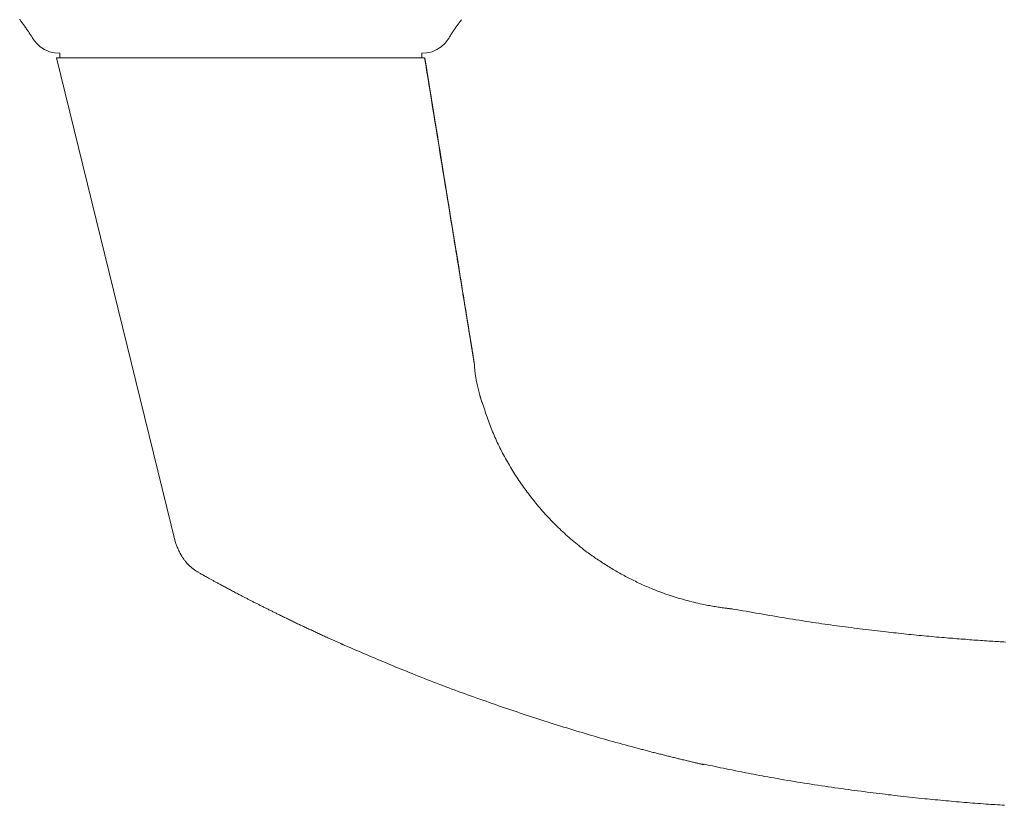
# Paper-space layout 'AD-02 DETAL MONTAŻU DRZWI' of a CAD drawing. Header units: millimetres. Extents: x 0 to 594, y 0 to 550.
# Tile 84 of 99: x 214 to 227, y 465 to 475. Entities that reach past the tile are written whole.
import ezdxf
from ezdxf.xclip import XClip

# ---------------------------------------------------------------- set-up
doc = ezdxf.new("R2010")
doc.units = ezdxf.units.MM
doc.header["$MEASUREMENT"] = 0
doc.header["$XCLIPFRAME"] = 0
doc.layers.add('A_stolarka_Nr_pióra__10', color=7, linetype='Continuous', lineweight=13, true_color=0x4b4b4b)

# ---------------------------------------------------------------- blocks, each defined once
blk = doc.blocks.new('Rysunek_1_1', base_point=(-46422.798, -26825.258))
at = {"layer": 'A_stolarka_Nr_pióra__10', "color": 251, "linetype": 'Continuous', "lineweight": 13, "ltscale": 0.2, "true_color": 0x4b4b4b}
for p, q in [((214.13, 475.266), (214.141, 475.254)), ((214.306, 475.01), (214.348, 474.955)), ((214.348, 474.955), (214.398, 474.909)), ((219.625, 474.909), (219.675, 474.956)), ((219.675, 474.956), (219.716, 475.01)), ((214.398, 474.909), (214.455, 474.872)), ((214.455, 474.872), (214.517, 474.845)), ((214.517, 474.845), (214.584, 474.829)), ((214.584, 474.829), (214.652, 474.824)), ((214.652, 474.824), (214.652, 474.764)), ((219.372, 474.824), (219.439, 474.829)), ((219.372, 474.764), (219.372, 474.825)), ((219.439, 474.829), (219.506, 474.845)), ((219.506, 474.845), (219.568, 474.872)), ((219.568, 474.872), (219.625, 474.909)), ((214.611, 474.764), (216.163, 468.443)), ((219.409, 474.764), (214.611, 474.764)), ((220.032, 470.937), (220.057, 470.783)), ((223.026, 465.558), (223.032, 465.557)), ((223.032, 465.557), (223.037, 465.556)), ((223.047, 465.558), (223.052, 465.557)), ((223.037, 465.556), (223.043, 465.554)), ((223.043, 465.554), (223.049, 465.553))]:
    blk.add_line(p, q, dxfattribs=at)
at = {"layer": 'A_stolarka_Nr_pióra__10', "color": 251, "linetype": 'Continuous', "lineweight": 13, "ltscale": 0.2, "true_color": 0x4b4b4b, "flags": 128}
for points in [[(214.141, 475.254), (214.147, 475.244), (214.153, 475.236), (214.159, 475.227), (214.165, 475.219), (214.172, 475.21), (214.178, 475.201), (214.185, 475.191), (214.192, 475.182), (214.199, 475.172), (214.207, 475.161), (214.214, 475.15), (214.221, 475.14), (214.229, 475.129), (214.237, 475.117), (214.244, 475.108), (214.25, 475.099), (214.256, 475.089), (214.263, 475.08), (214.269, 475.07), (214.275, 475.061), (214.281, 475.051), (214.287, 475.042), (214.293, 475.032), (214.299, 475.022), (214.305, 475.012)], [(219.717, 475.009), (219.723, 475.019), (219.729, 475.029), (219.735, 475.039), (219.741, 475.049), (219.747, 475.058), (219.753, 475.068), (219.76, 475.078), (219.766, 475.088), (219.772, 475.097), (219.779, 475.107), (219.785, 475.117), (219.792, 475.126), (219.798, 475.136), (219.805, 475.145), (219.811, 475.155), (219.818, 475.164), (219.824, 475.173), (219.831, 475.182), (219.837, 475.191), (219.844, 475.2), (219.851, 475.21), (219.857, 475.218), (219.863, 475.227), (219.869, 475.235), (219.876, 475.244), (219.883, 475.253), (219.89, 475.262)], [(220.056, 470.783), (220.053, 470.8), (220.051, 470.818), (220.048, 470.835), (220.045, 470.852), (220.042, 470.869), (220.04, 470.886), (220.037, 470.903), (220.034, 470.92), (220.031, 470.937), (220.028, 470.954), (220.026, 470.972), (220.023, 470.989), (220.016, 471.032), (220.009, 471.076), (220.002, 471.119), (219.994, 471.163), (219.987, 471.206), (219.98, 471.25), (219.973, 471.293), (219.966, 471.337), (219.959, 471.38), (219.952, 471.424), (219.945, 471.468), (219.938, 471.511), (219.931, 471.555), (219.924, 471.598), (219.917, 471.642), (219.909, 471.685), (219.902, 471.729), (219.895, 471.772), (219.888, 471.816), (219.881, 471.859), (219.874, 471.903), (219.867, 471.946), (219.86, 471.99), (219.853, 472.034), (219.849, 472.055), (219.846, 472.077), (219.842, 472.099), (219.839, 472.121), (219.835, 472.142), (219.832, 472.164), (219.828, 472.186), (219.824, 472.208), (219.821, 472.229), (219.817, 472.251), (219.814, 472.273), (219.81, 472.295), (219.807, 472.317), (219.803, 472.338), (219.8, 472.36), (219.796, 472.382), (219.793, 472.404), (219.789, 472.425), (219.786, 472.447), (219.782, 472.469), (219.778, 472.491), (219.775, 472.512), (219.771, 472.534), (219.768, 472.556), (219.753, 472.648), (219.738, 472.74), (219.723, 472.832), (219.708, 472.924), (219.693, 473.016), (219.678, 473.108), (219.663, 473.2), (219.648, 473.292), (219.633, 473.384), (219.618, 473.476), (219.603, 473.568), (219.588, 473.66), (219.573, 473.752), (219.559, 473.844), (219.544, 473.936), (219.529, 474.028), (219.514, 474.12), (219.499, 474.212), (219.484, 474.304), (219.469, 474.396), (219.454, 474.488), (219.439, 474.58), (219.424, 474.672), (219.409, 474.764)], [(220.04, 470.886), (220.038, 470.9), (220.036, 470.915), (220.034, 470.929), (220.031, 470.943), (220.029, 470.957), (220.027, 470.971), (220.024, 470.985), (220.022, 470.999), (220.007, 471.093), (219.992, 471.187), (219.976, 471.281), (219.961, 471.375), (219.946, 471.468), (219.931, 471.562), (219.916, 471.656), (219.9, 471.75), (219.885, 471.843), (219.87, 471.937), (219.855, 472.031), (219.84, 472.125), (219.824, 472.219), (219.809, 472.312), (219.794, 472.406), (219.779, 472.5), (219.764, 472.594), (219.748, 472.687), (219.733, 472.781), (219.718, 472.875), (219.703, 472.969), (219.687, 473.062), (219.672, 473.156), (219.657, 473.25), (219.647, 473.313), (219.637, 473.376), (219.626, 473.439), (219.616, 473.502), (219.606, 473.566), (219.596, 473.629), (219.585, 473.692), (219.575, 473.755), (219.565, 473.818), (219.555, 473.881), (219.544, 473.944), (219.534, 474.007), (219.524, 474.07), (219.514, 474.133), (219.503, 474.197), (219.493, 474.26), (219.483, 474.323), (219.473, 474.386), (219.463, 474.449), (219.452, 474.512), (219.442, 474.575), (219.432, 474.638), (219.422, 474.701), (219.411, 474.764)], [(219.411, 474.764), (219.538, 473.983), (220.057, 470.784)], [(220.057, 470.784), (220.054, 470.8), (220.052, 470.815), (220.049, 470.831), (220.047, 470.847), (220.044, 470.862), (220.042, 470.878), (220.039, 470.894), (220.037, 470.91), (220.034, 470.925), (220.031, 470.941), (220.029, 470.957), (220.026, 470.972), (220.024, 470.988), (220.021, 471.004), (220.019, 471.019), (220.016, 471.035), (220.014, 471.051), (220.011, 471.067), (220.008, 471.082), (220.006, 471.098), (220.003, 471.114), (220.001, 471.129), (219.998, 471.145), (219.996, 471.161), (219.986, 471.224), (219.975, 471.286), (219.965, 471.349), (219.955, 471.412), (219.945, 471.475), (219.935, 471.537), (219.924, 471.6), (219.914, 471.663), (219.904, 471.726), (219.894, 471.789), (219.884, 471.851), (219.874, 471.914), (219.863, 471.977), (219.853, 472.04), (219.843, 472.103), (219.833, 472.165), (219.823, 472.228), (219.812, 472.291), (219.802, 472.354), (219.792, 472.417), (219.782, 472.479), (219.772, 472.542), (219.761, 472.605), (219.751, 472.668), (219.737, 472.755), (219.723, 472.842), (219.709, 472.93), (219.695, 473.017), (219.68, 473.105), (219.666, 473.192), (219.652, 473.279), (219.638, 473.367), (219.624, 473.454), (219.61, 473.541), (219.595, 473.629), (219.581, 473.716), (219.567, 473.803), (219.553, 473.891), (219.539, 473.978), (219.525, 474.065), (219.51, 474.153), (219.496, 474.24), (219.482, 474.328), (219.468, 474.415), (219.454, 474.502), (219.44, 474.59), (219.425, 474.677), (219.411, 474.764)], [(220.128, 470.367), (220.124, 470.384), (220.119, 470.402), (220.115, 470.42), (220.11, 470.438), (220.106, 470.456), (220.102, 470.474), (220.098, 470.492), (220.094, 470.509), (220.09, 470.527), (220.086, 470.545), (220.083, 470.562), (220.079, 470.58), (220.077, 470.592), (220.075, 470.604), (220.073, 470.616), (220.071, 470.628), (220.069, 470.64), (220.067, 470.652), (220.066, 470.664), (220.064, 470.675), (220.063, 470.687), (220.063, 470.699), (220.062, 470.709), (220.061, 470.722), (220.06, 470.739), (220.059, 470.759), (220.058, 470.771), (220.057, 470.783)], [(220.128, 470.367), (220.136, 470.343), (220.144, 470.319), (220.152, 470.295), (220.16, 470.271), (220.168, 470.247), (220.176, 470.223), (220.184, 470.199), (220.192, 470.175), (220.2, 470.151), (220.208, 470.127), (220.217, 470.104), (220.225, 470.08), (220.233, 470.056), (220.242, 470.032), (220.251, 470.009), (220.26, 469.985), (220.269, 469.962), (220.278, 469.938), (220.287, 469.915), (220.296, 469.892), (220.306, 469.868), (220.316, 469.845), (220.326, 469.822), (220.336, 469.799), (220.346, 469.775), (220.357, 469.752), (220.368, 469.728), (220.379, 469.705), (220.39, 469.682), (220.402, 469.659), (220.414, 469.636), (220.426, 469.613), (220.438, 469.59), (220.45, 469.567), (220.462, 469.544), (220.475, 469.522), (220.488, 469.499), (220.501, 469.477), (220.514, 469.455), (220.527, 469.432), (220.541, 469.41), (220.554, 469.388), (220.568, 469.366), (220.582, 469.344), (220.596, 469.323), (220.61, 469.301), (220.624, 469.279), (220.639, 469.258), (220.654, 469.236), (220.669, 469.214), (220.684, 469.192), (220.699, 469.17), (220.715, 469.149), (220.731, 469.127), (220.746, 469.106), (220.762, 469.085), (220.778, 469.064), (220.795, 469.043), (220.811, 469.022), (220.828, 469.001), (220.844, 468.98), (220.861, 468.96), (220.878, 468.939), (220.895, 468.919), (220.912, 468.899), (220.93, 468.878), (220.947, 468.858), (220.965, 468.839), (220.982, 468.819), (221, 468.799), (221.018, 468.78), (221.037, 468.76), (221.055, 468.74), (221.074, 468.721), (221.094, 468.701), (221.113, 468.682), (221.132, 468.663), (221.152, 468.644), (221.171, 468.625), (221.191, 468.606), (221.211, 468.587), (221.231, 468.568), (221.252, 468.55), (221.272, 468.532), (221.292, 468.514), (221.313, 468.496), (221.334, 468.478), (221.355, 468.46), (221.376, 468.443), (221.397, 468.425), (221.418, 468.408), (221.439, 468.391), (221.461, 468.374), (221.482, 468.357), (221.504, 468.341), (221.526, 468.324), (221.542, 468.312), (221.559, 468.3), (221.575, 468.288), (221.592, 468.276), (221.609, 468.264), (221.625, 468.253), (221.642, 468.241), (221.659, 468.229), (221.676, 468.218), (221.693, 468.207), (221.71, 468.195), (221.727, 468.184), (221.744, 468.173), (221.761, 468.162), (221.779, 468.151), (221.796, 468.14), (221.813, 468.129), (221.831, 468.119), (221.848, 468.108), (221.866, 468.098), (221.883, 468.087), (221.901, 468.077), (221.918, 468.067), (221.936, 468.057), (221.954, 468.047), (221.972, 468.037), (221.991, 468.027), (222.009, 468.017), (222.027, 468.007), (222.046, 467.997), (222.064, 467.988), (222.082, 467.978), (222.101, 467.969), (222.12, 467.96), (222.138, 467.951), (222.157, 467.942), (222.176, 467.933), (222.194, 467.924), (222.213, 467.915), (222.232, 467.906), (222.251, 467.898), (222.27, 467.889), (222.289, 467.881), (222.308, 467.873), (222.327, 467.865), (222.346, 467.857), (222.365, 467.849), (222.384, 467.841), (222.41, 467.83), (222.437, 467.82), (222.463, 467.81), (222.489, 467.8), (222.515, 467.791), (222.542, 467.781), (222.568, 467.772), (222.595, 467.763), (222.622, 467.754), (222.648, 467.745), (222.675, 467.737), (222.702, 467.728), (222.729, 467.72), (222.756, 467.712), (222.783, 467.705), (222.81, 467.697), (222.837, 467.69), (222.864, 467.683), (222.891, 467.676), (222.918, 467.669), (222.946, 467.663), (222.973, 467.656), (223, 467.65), (223.028, 467.644), (223.046, 467.64), (223.065, 467.636), (223.084, 467.633), (223.103, 467.629), (223.122, 467.625), (223.141, 467.622), (223.16, 467.618), (223.179, 467.615), (223.198, 467.612), (223.217, 467.609), (223.236, 467.606), (223.255, 467.603), (223.266, 467.601), (223.277, 467.6), (223.289, 467.598), (223.3, 467.597), (223.311, 467.595), (223.322, 467.594), (223.333, 467.592), (223.345, 467.591), (223.356, 467.589), (223.367, 467.588), (223.378, 467.587), (223.389, 467.585), (223.399, 467.584), (223.41, 467.583), (223.42, 467.582)], [(220.156, 470.279), (220.152, 470.289), (220.149, 470.299), (220.145, 470.309), (220.142, 470.319), (220.139, 470.33), (220.135, 470.342), (220.132, 470.352), (220.129, 470.362)], [(216.163, 468.443), (216.166, 468.433), (216.17, 468.423), (216.174, 468.413), (216.179, 468.401), (216.184, 468.388), (216.19, 468.375), (216.195, 468.363), (216.201, 468.351), (216.207, 468.338), (216.212, 468.326), (216.218, 468.314), (216.224, 468.304), (216.23, 468.293), (216.236, 468.282), (216.242, 468.272), (216.248, 468.262), (216.254, 468.252), (216.261, 468.242), (216.268, 468.232), (216.274, 468.224), (216.28, 468.215), (216.286, 468.207), (216.293, 468.199), (216.3, 468.191), (216.306, 468.183), (216.313, 468.175), (216.32, 468.168), (216.328, 468.16), (216.336, 468.152), (216.344, 468.144), (216.353, 468.136), (216.361, 468.129), (216.369, 468.122), (216.378, 468.114), (216.387, 468.107), (216.396, 468.1), (216.404, 468.094), (216.412, 468.088), (216.422, 468.082), (216.432, 468.076), (216.443, 468.069), (216.452, 468.064), (216.461, 468.058)], [(218.39, 467.098), (218.38, 467.103), (218.369, 467.107), (218.359, 467.112), (218.349, 467.116), (218.339, 467.121), (218.329, 467.125), (218.319, 467.13), (218.309, 467.134), (218.299, 467.139), (218.288, 467.143), (218.278, 467.148), (218.268, 467.152), (218.258, 467.157), (218.248, 467.162), (218.238, 467.166), (218.228, 467.171), (218.218, 467.175), (218.207, 467.18), (218.197, 467.184), (218.187, 467.189), (218.177, 467.193), (218.167, 467.198), (218.157, 467.202), (218.147, 467.207), (218.133, 467.213), (218.119, 467.22), (218.106, 467.226), (218.092, 467.232), (218.078, 467.238), (218.064, 467.245), (218.051, 467.251), (218.037, 467.257), (218.023, 467.264), (218.01, 467.27), (217.996, 467.276), (217.982, 467.282), (217.969, 467.289), (217.955, 467.295), (217.941, 467.301), (217.928, 467.308), (217.914, 467.314), (217.901, 467.32), (217.887, 467.327), (217.874, 467.333), (217.86, 467.34), (217.847, 467.346), (217.833, 467.352), (217.82, 467.359), (217.806, 467.365), (217.793, 467.371), (217.78, 467.378), (217.766, 467.384), (217.753, 467.39), (217.74, 467.397), (217.726, 467.403), (217.713, 467.409), (217.7, 467.416), (217.687, 467.422), (217.673, 467.428), (217.66, 467.435), (217.647, 467.441), (217.634, 467.447), (217.621, 467.453), (217.608, 467.46), (217.595, 467.466), (217.582, 467.472), (217.569, 467.479), (217.556, 467.485), (217.543, 467.491), (217.53, 467.497), (217.518, 467.504), (217.505, 467.51), (217.494, 467.515), (217.484, 467.52), (217.473, 467.526), (217.463, 467.531), (217.452, 467.536), (217.442, 467.541), (217.431, 467.546), (217.421, 467.551), (217.411, 467.556), (217.4, 467.562), (217.39, 467.567), (217.38, 467.572), (217.369, 467.577), (217.359, 467.582), (217.349, 467.587), (217.339, 467.592), (217.329, 467.597), (217.318, 467.602), (217.308, 467.607), (217.298, 467.612), (217.288, 467.618), (217.278, 467.623), (217.268, 467.628), (217.258, 467.633), (217.248, 467.638), (217.239, 467.643), (217.229, 467.648), (217.219, 467.653), (217.209, 467.657), (217.199, 467.662), (217.19, 467.667), (217.18, 467.672), (217.17, 467.677), (217.161, 467.682), (217.151, 467.687), (217.142, 467.692), (217.132, 467.697), (217.123, 467.702), (217.113, 467.706), (217.104, 467.711), (217.095, 467.716), (217.085, 467.721), (217.076, 467.725), (217.067, 467.73), (217.058, 467.735), (217.049, 467.74), (217.04, 467.744), (217.031, 467.749), (217.016, 467.757), (217.002, 467.764), (216.987, 467.772), (216.973, 467.779), (216.959, 467.786), (216.945, 467.794), (216.931, 467.801), (216.917, 467.808), (216.904, 467.815), (216.89, 467.823), (216.877, 467.83), (216.864, 467.837), (216.851, 467.843), (216.838, 467.85), (216.825, 467.857), (216.812, 467.864), (216.8, 467.87), (216.788, 467.877), (216.775, 467.884), (216.763, 467.89), (216.751, 467.896), (216.74, 467.903), (216.728, 467.909), (216.717, 467.915), (216.707, 467.921), (216.697, 467.926), (216.688, 467.931), (216.678, 467.936), (216.669, 467.941), (216.66, 467.946), (216.651, 467.951), (216.642, 467.956), (216.625, 467.965), (216.608, 467.974), (216.593, 467.983), (216.578, 467.991), (216.565, 467.999), (216.552, 468.006), (216.54, 468.012), (216.53, 468.018), (216.518, 468.025), (216.508, 468.031), (216.497, 468.037), (216.487, 468.043), (216.478, 468.049), (216.469, 468.054)], [(223.427, 467.581), (223.416, 467.582), (223.406, 467.583), (223.395, 467.585), (223.383, 467.586), (223.371, 467.588), (223.359, 467.589), (223.347, 467.59), (223.335, 467.592)], [(226.981, 467.151), (226.959, 467.152), (226.936, 467.154), (226.914, 467.155), (226.892, 467.156), (226.869, 467.158), (226.847, 467.159), (226.82, 467.161), (226.792, 467.162), (226.764, 467.164), (226.737, 467.166), (226.709, 467.168), (226.681, 467.17), (226.654, 467.172), (226.626, 467.173), (226.598, 467.175), (226.571, 467.177), (226.543, 467.179), (226.515, 467.181), (226.488, 467.183), (226.46, 467.186), (226.432, 467.188), (226.405, 467.19), (226.377, 467.192), (226.349, 467.194), (226.322, 467.196), (226.294, 467.199), (226.266, 467.201), (226.239, 467.203), (226.211, 467.205), (226.184, 467.208), (226.151, 467.211), (226.117, 467.214), (226.084, 467.216), (226.051, 467.219), (226.018, 467.222), (225.985, 467.225), (225.952, 467.229), (225.919, 467.232), (225.886, 467.235), (225.853, 467.238), (225.82, 467.241), (225.787, 467.245), (225.754, 467.248), (225.721, 467.251), (225.688, 467.255), (225.655, 467.258), (225.622, 467.262), (225.589, 467.265), (225.556, 467.269), (225.523, 467.272), (225.49, 467.276), (225.457, 467.279), (225.424, 467.283), (225.391, 467.287), (225.353, 467.291), (225.315, 467.296), (225.276, 467.3), (225.238, 467.305), (225.199, 467.309), (225.161, 467.314), (225.123, 467.319), (225.084, 467.323), (225.046, 467.328), (225.008, 467.333), (224.969, 467.338), (224.931, 467.343), (224.893, 467.348), (224.854, 467.353), (224.816, 467.358), (224.778, 467.363), (224.74, 467.368), (224.701, 467.374), (224.663, 467.379), (224.625, 467.385), (224.587, 467.39), (224.548, 467.396), (224.51, 467.401), (224.472, 467.407), (224.428, 467.414), (224.385, 467.42), (224.341, 467.427), (224.297, 467.434), (224.254, 467.441), (224.21, 467.448), (224.167, 467.455), (224.123, 467.462), (224.079, 467.469), (224.036, 467.476), (223.992, 467.484), (223.949, 467.491), (223.905, 467.498), (223.862, 467.506), (223.818, 467.513), (223.775, 467.521), (223.731, 467.528), (223.688, 467.536), (223.644, 467.543), (223.601, 467.551), (223.557, 467.558), (223.514, 467.566), (223.47, 467.574), (223.427, 467.581)], [(223.026, 465.558), (223.015, 465.56), (223.005, 465.563), (222.993, 465.565), (222.981, 465.568), (222.971, 465.571), (222.96, 465.573), (222.948, 465.576), (222.937, 465.578), (222.925, 465.581), (222.913, 465.584), (222.9, 465.587), (222.888, 465.59), (222.875, 465.593), (222.862, 465.596), (222.848, 465.599), (222.835, 465.602), (222.821, 465.606), (222.807, 465.609), (222.787, 465.614), (222.773, 465.617), (222.76, 465.62), (222.746, 465.624), (222.733, 465.627), (222.719, 465.63), (222.705, 465.634), (222.691, 465.637), (222.678, 465.64), (222.664, 465.644), (222.649, 465.647), (222.635, 465.651), (222.621, 465.654), (222.607, 465.658), (222.593, 465.661), (222.578, 465.665), (222.564, 465.669), (222.549, 465.672), (222.535, 465.676), (222.52, 465.679), (222.506, 465.683), (222.491, 465.687), (222.477, 465.69), (222.462, 465.694), (222.447, 465.698), (222.433, 465.702), (222.418, 465.705), (222.403, 465.709), (222.388, 465.713), (222.373, 465.717), (222.359, 465.721), (222.344, 465.725), (222.329, 465.728), (222.314, 465.732), (222.299, 465.736), (222.284, 465.74), (222.269, 465.744), (222.254, 465.748), (222.239, 465.752), (222.224, 465.756), (222.209, 465.76), (222.194, 465.764), (222.179, 465.768), (222.164, 465.772), (222.149, 465.776), (222.134, 465.78), (222.119, 465.784), (222.104, 465.788), (222.064, 465.799), (222.024, 465.81), (221.984, 465.821), (221.944, 465.832), (221.904, 465.843), (221.864, 465.854), (221.824, 465.865), (221.784, 465.877), (221.743, 465.888), (221.703, 465.899), (221.663, 465.911), (221.623, 465.923), (221.583, 465.934), (221.543, 465.946), (221.502, 465.958), (221.462, 465.97), (221.422, 465.982), (221.382, 465.994), (221.341, 466.006), (221.301, 466.019), (221.261, 466.031), (221.22, 466.043), (221.18, 466.056), (221.14, 466.068), (221.099, 466.081), (221.059, 466.094), (221.018, 466.107), (220.978, 466.119), (220.937, 466.132), (220.897, 466.145), (220.857, 466.159), (220.816, 466.172), (220.776, 466.185), (220.735, 466.198), (220.695, 466.212), (220.654, 466.225), (220.614, 466.239), (220.573, 466.252), (220.533, 466.266), (220.493, 466.28), (220.452, 466.293), (220.412, 466.307), (220.371, 466.321), (220.331, 466.335), (220.29, 466.349), (220.25, 466.363), (220.21, 466.378), (220.169, 466.392), (220.129, 466.406), (220.089, 466.42), (220.048, 466.435), (220.008, 466.449), (219.968, 466.464), (219.927, 466.479), (219.887, 466.493), (219.847, 466.508), (219.807, 466.523), (219.766, 466.538), (219.726, 466.553), (219.686, 466.568), (219.646, 466.583), (219.606, 466.599), (219.566, 466.614), (219.526, 466.629), (219.486, 466.645), (219.446, 466.66), (219.406, 466.676), (219.366, 466.692), (219.326, 466.707), (219.286, 466.723), (219.246, 466.739), (219.206, 466.755), (219.172, 466.769), (219.138, 466.783), (219.103, 466.797), (219.069, 466.811), (219.035, 466.825), (219.001, 466.839), (218.967, 466.853), (218.933, 466.867), (218.899, 466.882), (218.865, 466.896), (218.831, 466.91), (218.797, 466.925), (218.763, 466.939), (218.729, 466.953), (218.695, 466.968), (218.661, 466.982), (218.627, 466.997), (218.593, 467.011), (218.559, 467.026), (218.525, 467.04), (218.492, 467.055), (218.458, 467.069), (218.424, 467.084), (218.39, 467.098)], [(223.052, 465.557), (223.088, 465.55), (223.124, 465.543), (223.16, 465.535), (223.196, 465.528), (223.232, 465.52), (223.268, 465.513), (223.304, 465.506), (223.34, 465.498), (223.376, 465.491), (223.412, 465.484), (223.448, 465.477), (223.485, 465.469), (223.521, 465.462), (223.557, 465.455), (223.593, 465.448), (223.629, 465.441), (223.665, 465.434), (223.701, 465.427), (223.737, 465.42), (223.773, 465.413), (223.809, 465.407), (223.846, 465.4), (223.882, 465.393), (223.918, 465.387), (223.962, 465.379), (224.006, 465.371), (224.05, 465.363), (224.094, 465.356), (224.138, 465.348), (224.183, 465.341), (224.227, 465.333), (224.271, 465.326), (224.315, 465.319), (224.359, 465.312), (224.404, 465.305), (224.448, 465.298), (224.492, 465.291), (224.536, 465.285), (224.581, 465.278), (224.625, 465.271), (224.669, 465.265), (224.714, 465.258), (224.758, 465.252), (224.802, 465.246), (224.847, 465.24), (224.891, 465.233), (224.935, 465.227), (224.98, 465.221), (225.019, 465.216), (225.058, 465.211), (225.098, 465.206), (225.137, 465.201), (225.177, 465.195), (225.216, 465.19), (225.256, 465.185), (225.295, 465.18), (225.335, 465.176), (225.374, 465.171), (225.414, 465.166), (225.453, 465.161), (225.493, 465.157), (225.532, 465.152), (225.572, 465.147), (225.611, 465.143), (225.651, 465.138), (225.69, 465.134), (225.73, 465.13), (225.769, 465.125), (225.809, 465.121), (225.848, 465.117), (225.888, 465.113), (225.928, 465.109), (225.962, 465.105), (225.997, 465.102), (226.031, 465.098), (226.066, 465.095), (226.101, 465.092), (226.135, 465.088), (226.17, 465.085), (226.205, 465.082), (226.239, 465.079), (226.274, 465.076), (226.309, 465.073), (226.343, 465.07), (226.378, 465.067), (226.413, 465.064), (226.447, 465.061), (226.482, 465.058), (226.517, 465.055), (226.551, 465.052), (226.586, 465.05), (226.621, 465.047), (226.655, 465.044), (226.69, 465.042), (226.725, 465.039), (226.759, 465.037), (226.789, 465.035), (226.819, 465.033), (226.848, 465.031), (226.878, 465.028), (226.908, 465.027), (226.937, 465.025), (226.967, 465.023)]]:
    blk.add_lwpolyline(points, dxfattribs=at)

psp = doc.layouts.new('AD-02 DETAL MONTAŻU DRZWI')

# ---------------------------------------------------------------- block references
at = {"color": 37, "linetype": 'Continuous', "lineweight": 5, "true_color": 0x656532}
ref = psp.add_blockref('Rysunek_1_1', (-46422.798, -26825.258), dxfattribs=at)
XClip(ref).set_block_clipping_path([(39.90003743, 274.842170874), (528.4304887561, 524.007291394)])

doc.saveas('drawing.dxf')
